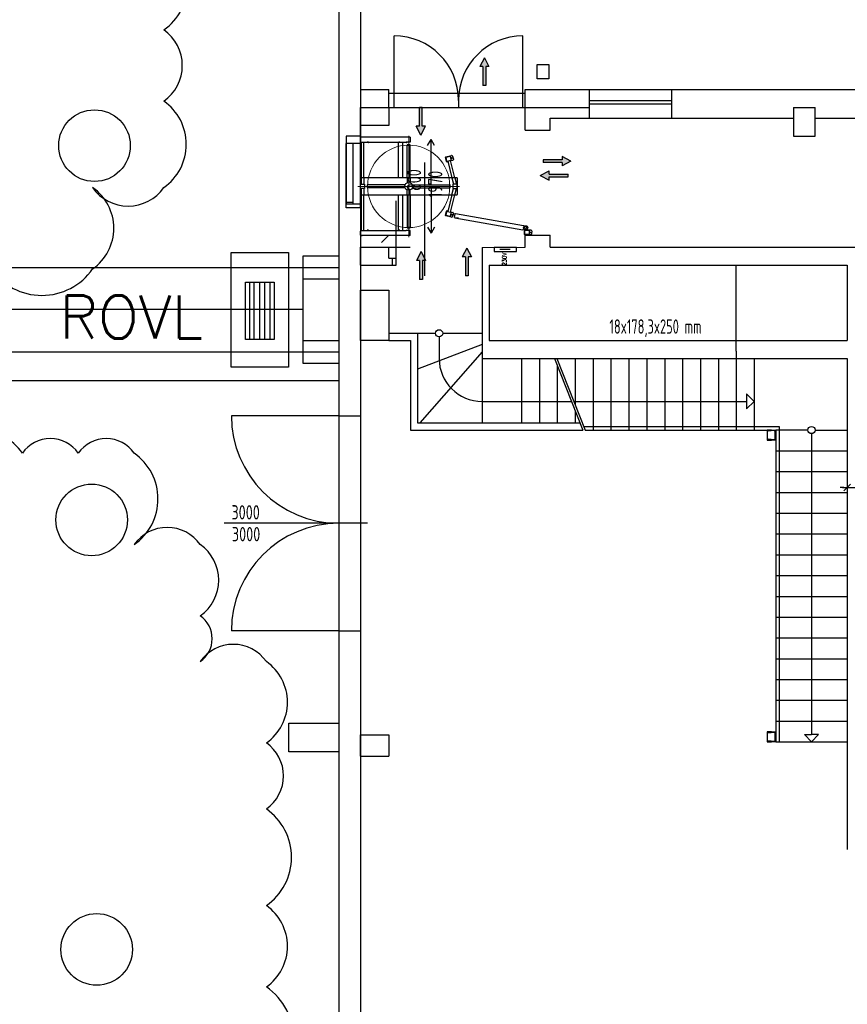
# Model space of a CAD drawing. Header units: millimetres. Extents: x -1190408159 to 361788912, y -2544212749 to 93633750.
# Tile 26 of 69: x 151045 to 162601, y 53312 to 67049. Entities that reach past the tile are written whole.
import ezdxf
from ezdxf.enums import TextEntityAlignment as Align

# ---------------------------------------------------------------- set-up
doc = ezdxf.new("R2010")
doc.units = ezdxf.units.MM
doc.header["$PDSIZE"] = -1
for name, pattern in [('CARKOVANA', [5, 3, -2]), ('DASHDOT', [25.4, 12.7, -6.35, 0, -6.35]), ('DIVIDE', [31.75, 12.7, -6.35, 0, -6.35, 0, -6.35])]:
    doc.linetypes.add(name, pattern=pattern)
for name, color, linetype in [('4-ROZVADEC', 5, 'Continuous'), ('7-ČÍSLO-OBVODU', 3, 'Continuous'), ('A-SVĚTLA-1', 5, 'Continuous'), ('KOTY', 3, 'Continuous'), ('LEGENDA', 3, 'Continuous'), ('NAD', 7, 'DIVIDE'), ('NEVID', 9, 'CARKOVANA'), ('OA-POPIS', 7, 'Continuous'), ('OA-TENKA', 7, 'Continuous'), ('OBVOD', 7, 'Continuous'), ('OTVORY', 1, 'Continuous'), ('POHLED', 8, 'Continuous'), ('Popis silný', 5, 'Continuous'), ('Půdorys', 7, 'Continuous'), ('SKELET', 6, 'Continuous'), ('STAVBA', 7, 'Continuous'), ('TLUSTA', 7, 'Continuous'), ('TUCNA', 1, 'Continuous'), ('Viditelné hrany(Sestavy)', 7, 'Continuous'), ('Značky', 3, 'Continuous')]:
    doc.layers.add(name, color=color, linetype=linetype)
doc.layers.add('OSY', color=4, linetype='DASHDOT', lineweight=18)
doc.styles.add('ROMANS', font='romans.shx')
doc.styles.add('romans.shx', font='romans.shx', dxfattribs={"width": 0.8})
doc.styles.add('S_T_Y_L', font='geniso.shx', dxfattribs={"width": 0.8})
doc.dimstyles.new('STAVEBNI50', dxfattribs={"dimscale": 100, "dimtxt": 2, "dimasz": 0.5, "dimexe": 1, "dimexo": 5, "dimgap": 1, "dimtad": 1, "dimdec": 0, "dimrnd": 5, "dimdsep": 46, "dimtxsty": 'ROMANS', "dimblk": 'KOTSIP', "dimcen": 0, "dimse1": 1, "dimse2": 1, "dimclrd": 256, "dimclre": 256, "dimclrt": 5, "dimadec": 0, "dimazin": 0, "dimtfac": 0.75, "dimtdec": 0, "dimtix": 1, "dimtmove": 2, "dimatfit": 3, "dimfxl": 1, "dimtvp": 1, "dimtolj": 1, "dimtzin": 0, "dimarcsym": 0})

# ---------------------------------------------------------------- blocks, each defined once
blk = doc.blocks.new('KOTSIP')
at = {"layer": 'KOTY'}
for p, q in [((-1.33, 0), (1.33, 0)), ((-0.94, -0.94), (0.94, 0.94)), ((0, 1.79), (0, -1.79))]:
    blk.add_line(p, q, dxfattribs=at)
blk = doc.blocks.new('*D1273')
at = {"layer": 'Defpoints', "color": 0, "linetype": 'ByBlock', "ltscale": 2, "transparency": 16777216}
for p in [(162901, 63774), (162601, 62324), (162901, 60524)]:
    blk.add_point(p, dxfattribs=at)
at = {"layer": 'KOTY', "linetype": 'ByBlock', "lineweight": -2, "ltscale": 2, "transparency": 16777216}
for p, q in [((162551, 60524), (162501, 60524)), ((162601, 60524), (162901, 60524)), ((162951, 60524), (163001, 60524))]:
    blk.add_line(p, q, dxfattribs=at)
at = {"layer": 'KOTY', "linetype": 'ByBlock', "lineweight": -2, "ltscale": 2, "transparency": 16777216, "xscale": 50, "yscale": 50, "zscale": 50}
blk.add_blockref('KOTSIP', (162601, 60524), dxfattribs=at)
at = {"layer": 'KOTY', "linetype": 'ByBlock', "lineweight": -2, "ltscale": 2, "transparency": 16777216, "xscale": 50, "yscale": 50, "zscale": 50, "rotation": 180}
blk.add_blockref('KOTSIP', (162901, 60524), dxfattribs=at)
at = {"layer": 'KOTY', "color": 5, "linetype": 'ByBlock', "ltscale": 2, "transparency": 16777216, "insert": (163209, 60673), "char_height": 200, "attachment_point": 5, "style": 'ROMANS'}
blk.add_mtext('\\A1;300', dxfattribs=at)
blk = doc.blocks.new('A$C469515AC')
at = {"layer": 'Popis silný', "ltscale": 5}
blk.add_hatch(color=1, dxfattribs=at).paths.add_polyline_path([(64, 387), (128, 264), (84, 264), (84, 0), (44, 0), (44, 264), (0, 264)])
at = {"layer": 'Popis silný', "color": 1, "ltscale": 5}
for p, q in [((64, 387), (0, 264)), ((64, 387), (128, 264)), ((0, 264), (44, 264)), ((44, 264), (44, 0)), ((84, 264), (84, 0)), ((84, 264), (128, 264)), ((44, 0), (84, 0))]:
    blk.add_line(p, q, dxfattribs=at)
blk = doc.blocks.new('A$C54DA26D3')
at = {"layer": '4-ROZVADEC'}
for p, q in [((386, 541), (1186, 541)), ((386, 479), (1186, 479)), ((386, 400), (1186, 400)), ((386, 331), (1186, 331)), ((386, 257), (1186, 257))]:
    blk.add_line(p, q, dxfattribs=at)
for points in [[(0, 0), (0, 800), (1600, 800), (1600, 0)], [(386, 200), (386, 600), (1186, 600), (1186, 200)]]:
    blk.add_lwpolyline(points, close=True, dxfattribs=at)

msp = doc.modelspace()

# ---------------------------------------------------------------- linework, layer by layer
at = {"layer": '7-ČÍSLO-OBVODU'}
for points in [[(150644.32609, 63572.57145, 0.52056705), (152063.83083, 63572.57145, 0.52056705), (152063.83083, 64707.40584, 0.52056705), (153057.2899, 64707.40584, 0.52056705), (153057.2899, 65913.12216, 0.52056705), (153057.2899, 66906.08933, 0.52056705), (153057.2899, 68182.79093, 0.52056705), (153057.2899, 69530.37447, 0.52056705), (153057.2899, 70948.83996, 0.52056705), (153057.2899, 72154.65961, 0.52056705), (153057.2899, 73431.25788, 0.52056705), (154050.96479, 73431.25788, 0.52056705), (154050.96479, 74566.09227, 0.52056705), (154050.96479, 76055.54302, 0.52056705)], [(154489.09686, 52065.20821, 0.52056705), (154489.09686, 53554.65897, 0.52056705), (154489.09686, 54689.49335, 0.52056705), (154489.09686, 56037.07689, 0.52056705), (154489.09686, 56959.05879, 0.52056705), (154489.09686, 58093.89317, 0.52056705), (153566.42957, 58093.89317, 0.52056705), (153566.42957, 58732.24397, 0.52056705), (153566.42957, 59725.21114, 0.52056705), (152643.76229, 59725.21114, 0.52056705), (152643.76229, 61001.91274, 0.52056705), (151863.11023, 61001.91274, 0.52056705), (151082.45816, 61001.91274, 0.52056705), (149875.76043, 61001.91274, 0.52056705)]]:
    msp.add_lwpolyline(points, format="xyb", dxfattribs=at)
at = {"layer": 'A-SVĚTLA-1'}
for centre in [(152089.45279, 65291.80258), (152049.91805, 60070.04502), (152119.77016, 54077.66865)]:
    msp.add_circle(centre, 500, dxfattribs=at)
at = {"layer": 'NAD', "linetype": 'ByBlock', "ltscale": 0.5}
for p, q in [((161051.37506, 62423.90055), (161051.37506, 63623.90055)), ((158551.37506, 62323.90055), (158551.37506, 62307.12483))]:
    msp.add_line(p, q, dxfattribs=at)
at = {"layer": 'NAD', "linetype": 'ByBlock', "ltscale": 10}
for p, q in [((161051.37506, 62423.90055), (161051.37506, 61323.90055)), ((158801.37506, 62323.90055), (158801.37506, 61672.78311)), ((159051.37506, 62323.90055), (159051.37506, 61323.90055)), ((159301.37506, 62323.90055), (159301.37506, 61323.90055)), ((159551.37506, 62323.90055), (159551.37506, 61323.90055)), ((159801.37506, 62323.90055), (159801.37506, 61323.90055)), ((160051.37506, 62323.90055), (160051.37506, 61323.90055)), ((160301.37506, 62323.90055), (160301.37506, 61323.90055)), ((160551.37506, 62323.90055), (160551.37506, 61323.90055)), ((160801.37506, 62323.90055), (160801.37506, 61323.90055)), ((161301.37506, 62323.90055), (161301.37506, 61323.90055)), ((161301.37506, 61723.90055), (161195.30905, 61829.96657)), ((161195.30905, 61829.96657), (161195.30905, 61617.83453)), ((158781.2292, 61723.90055), (161195.30905, 61723.90055)), ((161301.37506, 61723.90055), (161195.30905, 61617.83453)), ((158919.16747, 61373.90055), (161651.37506, 61373.90055)), ((158938.87294, 61323.90055), (161601.37506, 61323.90055)), ((161601.37506, 61323.90055), (161601.37506, 56973.90055)), ((162051.37506, 61323.90055), (161601.37506, 61323.90055)), ((161651.37506, 61373.90055), (161651.37506, 56973.90055)), ((162101.37506, 61273.90055), (162101.37506, 57076.53399)), ((162151.37506, 61323.90055), (162601.37506, 61323.90055)), ((161601.37506, 61033.90055), (162601.37506, 61033.90055)), ((161601.37506, 60743.90055), (162601.37506, 60743.90055)), ((161601.37506, 60453.90055), (162601.37506, 60453.90055)), ((161601.37506, 60163.90055), (162601.37506, 60163.90055)), ((161601.37506, 59873.90055), (162601.37506, 59873.90055)), ((161601.37506, 59583.90055), (162601.37506, 59583.90055)), ((161601.37506, 59293.90055), (162601.37506, 59293.90055)), ((161601.37506, 59003.90055), (162601.37506, 59003.90055)), ((161601.37506, 58713.90055), (162601.37506, 58713.90055)), ((161601.37506, 58423.90055), (162601.37506, 58423.90055)), ((161601.37506, 58133.90055), (162601.37506, 58133.90055)), ((161601.37506, 57843.90055), (162601.37506, 57843.90055)), ((161601.37506, 57553.90055), (162601.37506, 57553.90055)), ((161601.37506, 57263.90055), (162601.37506, 57263.90055)), ((162101.37506, 56973.90055), (162004.32768, 57076.53399)), ((162004.32768, 57076.53399), (162101.37506, 57076.53399)), ((162101.37506, 56973.90055), (162198.42245, 57076.53399)), ((162198.42245, 57076.53399), (162101.37506, 57076.53399)), ((161601.37506, 56973.90055), (162601.37506, 56973.90055))]:
    msp.add_line(p, q, dxfattribs=at)
msp.add_circle((162101.37506, 61323.90055), 50, dxfattribs=at)
at = {"layer": 'NEVID', "linetype": 'ByBlock', "ltscale": 0.5}
for p, q in [((155811.37506, 64843.90055), (155811.37506, 64753.90055)), ((155851.37506, 64843.90055), (155851.37506, 64753.90055)), ((156456.37506, 64843.90055), (156456.37506, 64774.0603)), ((156496.37506, 64843.90055), (156496.37506, 64774.0603)), ((157078.32327, 64843.90055), (157100.76279, 64753.90055)), ((157119.54782, 64843.90055), (157141.98734, 64753.90055)), ((155901.37209, 64743.90055), (155901.37506, 64743.90055)), ((155901.37209, 64703.90055), (155901.37506, 64703.90055)), ((155901.37506, 64703.90055), (155901.37506, 64743.90055)), ((156426.21532, 64743.90055), (155901.37506, 64743.90055)), ((155901.37506, 64703.90055), (155901.37506, 64743.90055)), ((156426.21532, 64703.90055), (155901.37506, 64703.90055)), ((156526.53481, 64743.90055), (157051.37506, 64743.90055)), ((156526.53481, 64703.90055), (157051.37506, 64703.90055)), ((157051.37506, 64703.90055), (157051.37506, 64743.90055)), ((157051.37506, 64703.90055), (157051.37506, 64743.90055)), ((157051.37804, 64743.90055), (157051.37506, 64743.90055)), ((157051.37804, 64703.90055), (157051.37506, 64703.90055)), ((155811.37506, 64693.90055), (155811.37506, 64603.90055)), ((155851.37506, 64693.90055), (155851.37506, 64603.90055)), ((156456.37506, 64603.90055), (156456.37506, 64673.74081)), ((156496.37506, 64603.90055), (156496.37506, 64673.74081)), ((157078.32327, 64603.90055), (157100.76279, 64693.90055)), ((157119.54782, 64603.90055), (157141.98734, 64693.90055))]:
    msp.add_line(p, q, dxfattribs=at)
for points in [[(155801.37506, 64753.90055), (155861.37506, 64753.90055), (155861.37506, 64693.90055), (155801.37506, 64693.90055)], [(157151.37506, 64753.90055), (157091.37506, 64753.90055), (157091.37506, 64693.90055), (157151.37506, 64693.90055)]]:
    msp.add_lwpolyline(points, dxfattribs=at)
msp.add_circle((156476.37506, 64723.90055), 54, dxfattribs=at)
for centre, radius, start, end in [((155977.12506, 64723.90055), 81.25, 167.914484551, 192.085515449), ((155901.37209, 64740.12055), 3.78, 90, 167.914484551), ((155901.37209, 64707.68055), 3.78, 192.085515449, 270), ((157051.37804, 64740.12055), 3.78, 12.085515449, 90), ((157051.37804, 64707.68055), 3.78, 270, 347.914484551), ((156975.62506, 64723.90055), 81.25, 347.914484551, 12.085515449)]:
    msp.add_arc(centre, radius, start, end, dxfattribs=at)
at = {"layer": 'OA-TENKA', "linetype": 'ByBlock', "ltscale": 50}
for p, q in [((155801.37506, 64423.90055), (155801.37506, 65423.90055)), ((155501.37506, 61523.90055), (155501.37506, 58523.90055)), ((155801.37506, 61523.90055), (155801.37506, 58523.90055))]:
    msp.add_line(p, q, dxfattribs=at)
at = {"layer": 'OA-TENKA', "linetype": 'ByBlock', "ltscale": 75}
for p, q in [((10451.37506, 63591.35684), (155501.37506, 63591.35684)), ((10451.37506, 62414.18463), (155501.37506, 62414.18463)), ((10451.37506, 62014.18463), (155501.37506, 62014.18463))]:
    msp.add_line(p, q, dxfattribs=at)
at = {"layer": 'OBVOD', "linetype": 'ByBlock'}
for p, q in [((155501.37506, 69203.90055), (155501.37506, 65373.90055)), ((155501.37506, 69203.90055), (155501.37506, 64473.90055)), ((155801.37506, 69203.90055), (155801.37506, 65423.90055)), ((155801.37506, 65423.90055), (155801.37506, 65573.90055)), ((155801.37506, 65423.90055), (155601.37506, 65423.90055)), ((155601.37506, 65423.90055), (155601.37506, 64473.90055)), ((155501.37506, 64473.90055), (155501.37506, 61523.90055)), ((155601.37506, 64423.90055), (155601.37506, 64473.90055)), ((155801.37506, 64423.90055), (155601.37506, 64423.90055)), ((155801.37506, 64423.90055), (155801.37506, 61523.90055)), ((157501.37506, 63872.86293), (157501.37506, 62323.90055)), ((157601.37506, 63623.90055), (157601.37506, 62573.90055)), ((162601.37506, 63623.90055), (162601.37506, 62573.90055)), ((156201.37506, 62673.90055), (156601.37506, 62673.90055)), ((156601.37506, 62673.90055), (156601.37506, 61423.90055)), ((156201.37506, 62573.90055), (156501.37506, 62573.90055)), ((156501.37506, 62573.90055), (156501.37506, 61323.90055)), ((162601.37506, 62323.90055), (162601.37506, 55473.90055)), ((155501.37506, 61523.90055), (155801.37506, 61523.90055)), ((155501.37506, 58523.90055), (155501.37506, 45773.90055)), ((155501.37506, 58523.90055), (155801.37506, 58523.90055)), ((155801.37506, 58523.90055), (155801.37506, 43973.90055))]:
    msp.add_line(p, q, dxfattribs=at)
at = {"layer": 'OBVOD', "linetype": 'ByBlock', "ltscale": 2}
for p, q in [((155801.37506, 66073.90055), (156201.37506, 66073.90055)), ((156201.37506, 65823.90055), (156201.37506, 66073.90055)), ((158101.37506, 66073.90055), (159001.37506, 66073.90055)), ((158101.37506, 65673.90055), (158101.37506, 66073.90055)), ((159001.37506, 65673.90055), (159001.37506, 66073.90055)), ((160151.37506, 66073.90055), (165051.37506, 66073.90055)), ((160151.37506, 65673.90055), (160151.37506, 66073.90055)), ((158101.37506, 65506.97563), (158101.37506, 65673.90055)), ((158451.37506, 65673.90055), (159001.37506, 65673.90055)), ((158451.37506, 65506.97563), (158451.37506, 65673.90055)), ((160151.37506, 65673.90055), (161851.37506, 65673.90055)), ((162151.37506, 65673.90055), (165051.37506, 65673.90055)), ((158101.37506, 65506.97563), (158451.37506, 65506.97563)), ((158101.37506, 63873.90055), (158101.37506, 64040.82548)), ((158101.37506, 64040.82548), (158451.37506, 64040.82548)), ((158151.37506, 64040.82548), (158451.37506, 64040.82548)), ((158451.37506, 63873.90055), (158451.37506, 64040.82548)), ((155801.37506, 63873.90055), (156201.37506, 63873.90055)), ((156201.37506, 63723.90055), (156201.37506, 63873.90055)), ((157501.37506, 63872.86293), (158101.37506, 63873.90055)), ((158451.37506, 63873.90055), (163051.37506, 63873.90055)), ((155801.37506, 63623.90055), (156301.37506, 63623.90055)), ((156201.37506, 63723.90055), (156301.37506, 63723.90055)), ((156301.37506, 63623.90055), (156301.37506, 63723.90055)), ((157601.37506, 63623.90055), (162601.37506, 63623.90055)), ((157601.37506, 62573.90055), (162601.37506, 62573.90055)), ((157501.37506, 62323.90055), (162601.37506, 62323.90055)), ((156601.37506, 61423.90055), (158867.21623, 61423.90055)), ((156501.37506, 61323.90055), (158906.62717, 61323.90055))]:
    msp.add_line(p, q, dxfattribs=at)
for points in [[(161481.37506, 61183.90055), (161541.37506, 61183.90055), (161541.37506, 61186.42255, 0.391021), (161536.31406, 61191.90555), (161497.57806, 61195.00455, -0.391021), (161488.37506, 61204.97255), (161488.37506, 61302.82855, -0.391021), (161497.57806, 61312.79655), (161536.31406, 61315.89555, 0.391021), (161541.37506, 61321.37855), (161541.37506, 61323.90055), (161481.37506, 61323.90055)], [(161601.37506, 61183.90055), (161541.37506, 61183.90055), (161541.37506, 61186.42255, -0.391021), (161546.43606, 61191.90555), (161585.17206, 61195.00455, 0.391021), (161594.37506, 61204.97255), (161594.37506, 61302.82855, 0.391021), (161585.17206, 61312.79655), (161546.43606, 61315.89555, -0.391021), (161541.37506, 61321.37855), (161541.37506, 61323.90055), (161601.37506, 61323.90055)], [(161481.37506, 56973.90055), (161541.37506, 56973.90055), (161541.37506, 56976.42255, 0.391021), (161536.31406, 56981.90555), (161497.57806, 56985.00455, -0.391021), (161488.37506, 56994.97255), (161488.37506, 57092.82855, -0.391021), (161497.57806, 57102.79655), (161536.31406, 57105.89555, 0.391021), (161541.37506, 57111.37855), (161541.37506, 57113.90055), (161481.37506, 57113.90055)], [(161601.37506, 56973.90055), (161541.37506, 56973.90055), (161541.37506, 56976.42255, -0.391021), (161546.43606, 56981.90555), (161585.17206, 56985.00455, 0.391021), (161594.37506, 56994.97255), (161594.37506, 57092.82855, 0.391021), (161585.17206, 57102.79655), (161546.43606, 57105.89555, -0.391021), (161541.37506, 57111.37855), (161541.37506, 57113.90055), (161601.37506, 57113.90055)]]:
    msp.add_lwpolyline(points, format="xyb", close=True, dxfattribs=at)
at = {"layer": 'OSY', "linetype": 'ByBlock'}
for p, q in [((156476.37506, 65430.55975), (156476.37506, 64017.24136)), ((157186.79305, 64723.90055), (155765.95708, 64723.90055))]:
    msp.add_line(p, q, dxfattribs=at)
msp.add_circle((156476.37506, 64723.90055), 575, dxfattribs=at)
at = {"layer": 'OTVORY', "linetype": 'ByBlock'}
for p, q in [((155501.37506, 61523.90055), (154001.37506, 61523.90055)), ((155901.37506, 60023.90055), (153901.37506, 60023.90055)), ((155501.37506, 58523.90055), (154001.37506, 58523.90055))]:
    msp.add_line(p, q, dxfattribs=at)
for centre, start, end in [((155501.37506, 61523.90055), 180, 270), ((155501.37506, 58523.90055), 90, 180)]:
    msp.add_arc(centre, 1500, start, end, dxfattribs=at)
at = {"layer": 'POHLED', "linetype": 'ByBlock', "ltscale": 2}
for p, q in [((155801.37506, 66073.90055), (155801.37506, 65823.90055)), ((159001.37506, 66073.90055), (160151.37506, 66073.90055)), ((155801.37506, 65823.90055), (159001.37506, 65823.90055)), ((159001.37506, 65923.90055), (160151.37506, 65923.90055)), ((159001.37506, 65873.90055), (160151.37506, 65873.90055)), ((159001.37506, 65673.90055), (160151.37506, 65673.90055)), ((156701.37506, 63473.90055), (156701.37506, 65058.84417)), ((156301.37506, 63723.90055), (156301.37506, 64523.90055)), ((155801.37506, 63623.90055), (155801.37506, 63873.90055)), ((156251.37506, 63623.90055), (156251.37506, 63723.90055)), ((156601.37506, 62673.90055), (156851.37506, 62673.90055)), ((156951.37506, 62673.90055), (157501.37506, 62673.90055)), ((157501.37506, 62516.18788), (156601.37506, 62172.1293)), ((156901.37506, 62623.90055), (156901.37506, 62323.90055)), ((157501.37506, 62416.42649), (156633.44633, 61423.90055)), ((157501.37506, 62323.90055), (157501.37506, 61423.90055)), ((158051.37506, 62323.90055), (158051.37506, 61423.90055)), ((158301.37506, 62323.90055), (158301.37506, 61423.90055)), ((158512.51782, 62323.90055), (158906.62717, 61323.90055)), ((158544.76359, 62323.90055), (158938.87294, 61323.90055)), ((158551.37506, 62225.30547), (158551.37506, 61423.90055)), ((157501.37506, 61723.90055), (158748.98343, 61723.90055)), ((158801.37506, 61590.96375), (158801.37506, 61423.90055))]:
    msp.add_line(p, q, dxfattribs=at)
msp.add_circle((156901.37506, 62673.90055), 50, dxfattribs=at)
msp.add_arc((157501.37506, 62323.90055), 600, 180, 270, dxfattribs=at)
at = {"layer": 'Půdorys', "linetype": 'ByBlock', "ltscale": 0.5}
for p, q in [((156271.81645, 65923.90055), (156271.81645, 66823.90055)), ((158071.81645, 65923.90055), (158071.81645, 66823.90055)), ((156271.81645, 65823.90055), (156271.81645, 65923.90055)), ((157171.81645, 65923.90055), (157171.81645, 65823.90055)), ((158071.81645, 65823.90055), (158071.81645, 65923.90055)), ((157151.37506, 64693.90055), (157151.37506, 64753.90055))]:
    msp.add_line(p, q, dxfattribs=at)
at = {"layer": 'Půdorys', "linetype": 'ByBlock'}
for p, q in [((156191.81645, 66023.90055), (158101.37506, 66023.90055)), ((156191.81645, 65823.90055), (158101.37506, 65823.90055)), ((155601.37506, 64473.90055), (155601.37506, 65323.90055)), ((155801.37506, 65323.90055), (155601.37506, 65323.90055)), ((155701.37506, 64473.90055), (155701.37506, 65323.90055)), ((155701.37506, 64498.90055), (155601.37506, 64498.90055)), ((155801.37506, 64473.90055), (155601.37506, 64473.90055)), ((156097.92748, 63941.69217), (156195.00083, 64038.90055)), ((155801.37506, 63873.90055), (156496.37506, 63873.90055)), ((157749.09822, 63846.77285), (157895.48818, 63846.77285))]:
    msp.add_line(p, q, dxfattribs=at)
msp.add_lwpolyline([(157669.3889, 63872.83195), (157669.3889, 63817.12689), (157980.99517, 63817.12689), (157980.99517, 63872.83195)], close=True, dxfattribs=at)
at = {"layer": 'Půdorys', "linetype": 'ByBlock', "ltscale": 0.5}
for centre, start, end in [((156271.81645, 65923.90055), 0, 90), ((158071.81645, 65923.90055), 90, 180)]:
    msp.add_arc(centre, 900, start, end, dxfattribs=at)
at = {"layer": 'SKELET', "linetype": 'ByBlock', "ltscale": 2}
for p, q in [((161851.37506, 65823.90055), (162151.37506, 65823.90055)), ((155001.37506, 63433.90055), (155501.37506, 63433.90055)), ((155001.37506, 63433.90055), (155501.37506, 63433.90055)), ((155001.37506, 63433.90055), (155501.37506, 63433.90055)), ((155801.37506, 63273.90055), (156201.37506, 63273.90055)), ((155801.37506, 62573.90055), (155801.37506, 63273.90055)), ((156201.37506, 63273.90055), (156201.37506, 62573.90055)), ((155001.37506, 62573.90055), (155501.37506, 62573.90055)), ((155001.37506, 62573.90055), (155501.37506, 62573.90055)), ((155001.37506, 62573.90055), (155501.37506, 62573.90055)), ((156201.37506, 62573.90055), (155801.37506, 62573.90055)), ((155801.37506, 57073.90055), (156201.37506, 57073.90055)), ((155801.37506, 56773.90055), (155801.37506, 57073.90055)), ((156201.37506, 57073.90055), (156201.37506, 56773.90055)), ((155801.37506, 56773.90055), (156201.37506, 56773.90055))]:
    msp.add_line(p, q, dxfattribs=at)
for points in [[(158271.37506, 66423.4497), (158431.37506, 66423.4497), (158431.37506, 66223.28009), (158271.37506, 66223.28009)], [(155801.37506, 65823.90055), (156201.37506, 65823.90055), (156201.37506, 65573.90055), (155801.37506, 65573.90055)], [(155501.37506, 62253.90055), (155001.37506, 62253.90055), (155001.37506, 63753.90055), (155501.37506, 63753.90055)], [(155501.37506, 62253.90055), (155001.37506, 62253.90055), (155001.37506, 63753.90055), (155501.37506, 63753.90055)], [(155501.37506, 62253.90055), (155001.37506, 62253.90055), (155001.37506, 63753.90055), (155501.37506, 63753.90055)], [(155501.37506, 56833.90055), (154801.37506, 56833.90055), (154801.37506, 57233.90055), (155501.37506, 57233.90055)], [(155501.37506, 56833.90055), (154801.37506, 56833.90055), (154801.37506, 57233.90055), (155501.37506, 57233.90055)]]:
    msp.add_lwpolyline(points, close=True, dxfattribs=at)
msp.add_lwpolyline([(161851.37506, 65823.90055), (161851.37506, 65423.90055), (162151.37506, 65423.90055), (162151.37506, 65823.90055)], dxfattribs=at)
at = {"layer": 'STAVBA', "linetype": 'ByBlock', "ltscale": 2}
for p, q in [((155001.37506, 63003.90055), (58451.37506, 63003.90055)), ((155001.37506, 62573.90055), (155001.37506, 63003.90055))]:
    msp.add_line(p, q, dxfattribs=at)
at = {"layer": 'TLUSTA', "linetype": 'ByBlock'}
for p, q in [((155801.37506, 65404.90055), (155801.37506, 65408.90055)), ((156496.37506, 65408.90055), (155801.37506, 65408.90055)), ((155801.37506, 65404.90055), (155801.37506, 65350.90055)), ((155816.12506, 65409.64055), (155816.12506, 65408.90055)), ((155824.06506, 65412.20055), (155818.68506, 65412.20055)), ((155826.62506, 65409.64055), (155826.62506, 65408.90055)), ((156496.37506, 65408.90055), (156496.37506, 65338.90055)), ((155811.37506, 65340.90055), (155811.37506, 64843.90055)), ((155811.37506, 65340.90055), (156441.37506, 65340.90055)), ((155851.37506, 64843.90055), (155851.37506, 65340.90055)), ((155898.37506, 65339.30055), (155898.37506, 65340.90055)), ((155914.37506, 65339.30055), (155898.37506, 65339.30055)), ((155902.62229, 65338.70045), (155898.86951, 65338.70045)), ((155898.86951, 65338.70045), (155898.86951, 65334.58101)), ((155899.87506, 65334.00045), (155898.86951, 65334.58101)), ((155900.7459, 65334.00045), (155899.87506, 65334.00045)), ((155900.56006, 65338.70045), (155900.56006, 65339.30055)), ((155906.37506, 65334.00045), (155900.7459, 65334.00045)), ((155910.12784, 65338.70045), (155902.62229, 65338.70045)), ((155902.62229, 65338.70045), (155902.62229, 65334.58101)), ((155912.00423, 65334.00045), (155906.37506, 65334.00045)), ((155910.12784, 65338.70045), (155910.12784, 65334.58101)), ((155913.88062, 65338.70045), (155910.12784, 65338.70045)), ((155912.87506, 65334.00045), (155912.00423, 65334.00045)), ((155912.19006, 65338.70045), (155912.19006, 65339.30055)), ((155912.87506, 65334.00045), (155913.88062, 65334.58101)), ((155913.88062, 65338.70045), (155913.88062, 65334.58101)), ((155914.37506, 65339.30055), (155914.37506, 65340.90055)), ((156336.37506, 64843.90055), (156336.37506, 65340.90055)), ((156338.37506, 65339.30055), (156338.37506, 65340.90055)), ((156354.37506, 65339.30055), (156338.37506, 65339.30055)), ((156342.62229, 65338.70045), (156338.86951, 65338.70045)), ((156338.86951, 65338.70045), (156338.86951, 65334.58101)), ((156339.87506, 65334.00045), (156338.86951, 65334.58101)), ((156340.7459, 65334.00045), (156339.87506, 65334.00045)), ((156340.56006, 65338.70045), (156340.56006, 65339.30055)), ((156346.37506, 65334.00045), (156340.7459, 65334.00045)), ((156350.12784, 65338.70045), (156342.62229, 65338.70045)), ((156342.62229, 65338.70045), (156342.62229, 65334.58101)), ((156352.00423, 65334.00045), (156346.37506, 65334.00045)), ((156350.12784, 65338.70045), (156350.12784, 65334.58101)), ((156353.88062, 65338.70045), (156350.12784, 65338.70045)), ((156352.87506, 65334.00045), (156352.00423, 65334.00045)), ((156352.19006, 65338.70045), (156352.19006, 65339.30055)), ((156352.87506, 65334.00045), (156353.88062, 65334.58101)), ((156353.88062, 65338.70045), (156353.88062, 65334.58101)), ((156354.37506, 65339.30055), (156354.37506, 65340.90055)), ((156396.37506, 64843.90055), (156396.37506, 65340.90055)), ((156441.37506, 65340.90055), (156441.37506, 65338.90055)), ((156496.37506, 65338.90055), (156441.37506, 65338.90055)), ((156443.12506, 65338.16055), (156443.12506, 65338.90055)), ((156445.68506, 65335.60055), (156451.06506, 65335.60055)), ((156453.62506, 65338.16055), (156453.62506, 65338.90055)), ((156456.37506, 65298.90352), (156456.37506, 65298.90055)), ((156456.37506, 65298.90055), (156496.37506, 65298.90055)), ((156456.37506, 64843.90055), (156456.37506, 65298.90055)), ((156456.37506, 65298.90055), (156496.37506, 65298.90055)), ((156496.37506, 65298.90352), (156496.37506, 65298.90055)), ((156496.37506, 64843.90055), (156496.37506, 65298.90055)), ((157006.36763, 65070.49539), (156991.85231, 65128.71314)), ((156995.49418, 65134.77423), (157075.95977, 65154.83655)), ((157010.25142, 65075.58619), (156997.67148, 65126.04156)), ((157000.58498, 65130.89043), (157051.04035, 65143.47037)), ((157055.88922, 65140.55688), (157068.46916, 65090.1015)), ((157079.74457, 65154.27091), (157088.31624, 65149.12053)), ((157090.59253, 65146.0443), (157101.68655, 65101.54861)), ((157022.13167, 65069.27274), (157012.42872, 65066.85352)), ((157065.55567, 65085.25263), (157015.10029, 65072.67269)), ((157020.92206, 65074.12422), (157078.32327, 64843.90055)), ((157119.54782, 64843.90055), (157059.73389, 65083.8011)), ((157092.8943, 65086.91585), (157060.9435, 65078.94962)), ((157101.12091, 65097.76381), (157095.97053, 65089.19214)), ((157151.37506, 64843.90055), (155801.37506, 64843.90055)), ((155801.37506, 64843.90055), (155801.37506, 64837.90055)), ((157151.37506, 64843.90055), (157151.37506, 64837.90055)), ((155801.37506, 64609.90055), (155801.37506, 64837.90055)), ((157151.37506, 64837.90055), (157151.37506, 64609.90055)), ((155801.37506, 64603.90055), (155801.37506, 64609.90055)), ((155801.37506, 64603.90055), (157151.37506, 64603.90055)), ((155811.37506, 64603.90055), (155811.37506, 64106.90055)), ((155851.37506, 64106.90055), (155851.37506, 64603.90055)), ((156336.37506, 64106.90055), (156336.37506, 64603.90055)), ((156396.37506, 64106.90055), (156396.37506, 64603.90055)), ((156456.37506, 64603.90055), (156456.37506, 64148.90055)), ((156496.37506, 64603.90055), (156496.37506, 64148.90055)), ((157078.32327, 64603.90055), (157020.92206, 64373.67688)), ((157059.73389, 64364), (157119.54782, 64603.90055)), ((157151.37506, 64603.90055), (157151.37506, 64609.90055)), ((156991.85231, 64319.08796), (157006.36763, 64377.30571)), ((157075.95977, 64292.96455), (156995.49418, 64313.02688)), ((156997.67148, 64321.75954), (157010.25142, 64372.21492)), ((157051.04035, 64304.33073), (157000.58498, 64316.91067)), ((157012.42872, 64380.94758), (157022.13167, 64378.52836)), ((157015.10029, 64375.12841), (157065.55567, 64362.54847)), ((157068.46916, 64357.6996), (157055.88922, 64307.24422)), ((157060.9435, 64368.85148), (157092.8943, 64360.88525)), ((157088.31624, 64298.68058), (157079.74457, 64293.53019)), ((157101.68655, 64346.25249), (157090.59253, 64301.7568)), ((157095.97053, 64358.60896), (157101.12091, 64350.03729)), ((157118.27582, 64291.5427), (157127.37768, 64342.73993)), ((157132.01607, 64345.97803), (158079.31693, 64177.56643)), ((157172.71115, 64277.80244), (157121.51392, 64286.90431)), ((157121.51392, 64286.90431), (158068.81477, 64118.49271)), ((158082.55503, 64172.92804), (158073.45316, 64121.73081)), ((155801.37506, 64042.90055), (155801.37506, 64096.90055)), ((155801.37506, 64042.90055), (155801.37506, 64038.90055)), ((156496.37506, 64038.90055), (155801.37506, 64038.90055)), ((155811.37506, 64106.90055), (156441.37506, 64106.90055)), ((155816.12506, 64038.16055), (155816.12506, 64038.90055)), ((155824.06506, 64035.60055), (155818.68506, 64035.60055)), ((155826.62506, 64038.16055), (155826.62506, 64038.90055)), ((155914.37506, 64108.50055), (155898.37506, 64108.50055)), ((155898.37506, 64108.50055), (155898.37506, 64106.90055)), ((155899.87506, 64113.80065), (155898.86951, 64113.22009)), ((155898.86951, 64109.10065), (155898.86951, 64113.22009)), ((155902.62229, 64109.10065), (155898.86951, 64109.10065)), ((155900.7459, 64113.80065), (155899.87506, 64113.80065)), ((155900.56006, 64109.10065), (155900.56006, 64108.50055)), ((155906.37506, 64113.80065), (155900.7459, 64113.80065)), ((155902.62229, 64109.10065), (155902.62229, 64113.22009)), ((155910.12784, 64109.10065), (155902.62229, 64109.10065)), ((155912.00423, 64113.80065), (155906.37506, 64113.80065)), ((155910.12784, 64109.10065), (155910.12784, 64113.22009)), ((155913.88062, 64109.10065), (155910.12784, 64109.10065)), ((155912.87506, 64113.80065), (155912.00423, 64113.80065)), ((155912.19006, 64109.10065), (155912.19006, 64108.50055)), ((155912.87506, 64113.80065), (155913.88062, 64113.22009)), ((155913.88062, 64109.10065), (155913.88062, 64113.22009)), ((155914.37506, 64108.50055), (155914.37506, 64106.90055)), ((156354.37506, 64108.50055), (156338.37506, 64108.50055)), ((156338.37506, 64108.50055), (156338.37506, 64106.90055)), ((156339.87506, 64113.80065), (156338.86951, 64113.22009)), ((156338.86951, 64109.10065), (156338.86951, 64113.22009)), ((156342.62229, 64109.10065), (156338.86951, 64109.10065)), ((156340.7459, 64113.80065), (156339.87506, 64113.80065)), ((156340.56006, 64109.10065), (156340.56006, 64108.50055)), ((156346.37506, 64113.80065), (156340.7459, 64113.80065)), ((156342.62229, 64109.10065), (156342.62229, 64113.22009)), ((156350.12784, 64109.10065), (156342.62229, 64109.10065)), ((156352.00423, 64113.80065), (156346.37506, 64113.80065)), ((156350.12784, 64109.10065), (156350.12784, 64113.22009)), ((156353.88062, 64109.10065), (156350.12784, 64109.10065)), ((156352.87506, 64113.80065), (156352.00423, 64113.80065)), ((156352.19006, 64109.10065), (156352.19006, 64108.50055)), ((156352.87506, 64113.80065), (156353.88062, 64113.22009)), ((156353.88062, 64109.10065), (156353.88062, 64113.22009)), ((156354.37506, 64108.50055), (156354.37506, 64106.90055)), ((156496.37506, 64108.90055), (156441.37506, 64108.90055)), ((156441.37506, 64106.90055), (156441.37506, 64108.90055)), ((156443.12506, 64109.64055), (156443.12506, 64108.90055)), ((156445.68506, 64112.20055), (156451.06506, 64112.20055)), ((156453.62506, 64109.64055), (156453.62506, 64108.90055)), ((156496.37506, 64148.90055), (156456.37506, 64148.90055)), ((156496.37506, 64148.90055), (156456.37506, 64148.90055)), ((156456.37506, 64148.89758), (156456.37506, 64148.90055)), ((156496.37506, 64148.89758), (156496.37506, 64148.90055)), ((156496.37506, 64038.90055), (156496.37506, 64108.90055)), ((158093.02969, 64052.23397), (158094.13167, 64112.22385)), ((158180.85195, 64045.61987), (158097.93701, 64047.14298)), ((158098.10231, 64056.14146), (158099.05736, 64108.13269)), ((158099.22266, 64117.13117), (158109.22097, 64116.94751)), ((158154.0194, 64051.11362), (158102.02817, 64052.06867)), ((158103.13015, 64112.05855), (158155.12138, 64111.1035)), ((158109.22097, 64116.94751), (158182.1376, 64115.60807)), ((158159.04724, 64107.03071), (158158.09219, 64055.03948)), ((158191.61353, 64053.95916), (158184.41379, 64047.01916)), ((158185.64564, 64114.07891), (158192.58565, 64106.87917)), ((158193.98493, 64103.31733), (158193.14269, 64057.4672))]:
    msp.add_line(p, q, dxfattribs=at)
for centre in [(157081.58511, 65120.16763), (157081.58511, 64327.63348), (158178.56634, 64080.66776)]:
    msp.add_circle(centre, 5.5, dxfattribs=at)
for centre, radius, start, end in [((155818.68506, 65409.64055), 2.56, 90, 180), ((155824.06506, 65409.64055), 2.56, 0, 90), ((155811.37506, 65350.90055), 10, 180, 270), ((156445.68506, 65338.16055), 2.56, 180, 270), ((156451.06506, 65338.16055), 2.56, 270, 0), ((156460.15506, 65298.90352), 3.78, 102.085515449, 180), ((156476.37506, 65223.15055), 81.25, 77.914484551, 102.085515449), ((156492.59506, 65298.90352), 3.78, 0, 77.914484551), ((156996.70379, 65129.92275), 5, 104.000000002, 194.000000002), ((157001.55266, 65127.00925), 4, 104.000000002, 194.000000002), ((157052.00804, 65139.58919), 4, 14.000000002, 104.000000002), ((157077.16938, 65149.98507), 5, 59.000000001, 104.000000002), ((157085.74105, 65144.83469), 5, 14.000000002, 59.000000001), ((157011.21911, 65071.705), 5, 194.000000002, 284.000000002), ((157014.1326, 65076.55387), 4, 194.000000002, 284.000000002), ((157064.58798, 65089.13381), 4, 284.000000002, 14.000000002), ((157091.6847, 65091.76733), 5, 284.000000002, 329.000000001), ((157096.83508, 65100.339), 5, 329.000000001, 14.000000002), ((156996.70379, 64317.87836), 5, 165.999999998, 255.999999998), ((157001.55266, 64320.79185), 4, 165.999999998, 255.999999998), ((157011.21911, 64376.0961), 5, 75.999999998, 165.999999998), ((157014.1326, 64371.24723), 4, 75.999999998, 165.999999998), ((157052.00804, 64308.21191), 4, 255.999999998, 345.999999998), ((157064.58798, 64358.66729), 4, 345.999999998, 75.999999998), ((157077.16938, 64297.81603), 5, 255.999999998, 300.999999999), ((157085.74105, 64302.96641), 5, 300.999999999, 345.999999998), ((157091.6847, 64356.03377), 5, 30.999999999, 75.999999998), ((157096.83508, 64347.4621), 5, 345.999999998, 30.999999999), ((157122.21406, 64290.84256), 4, 169.919251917, 259.919251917), ((157131.31593, 64342.03978), 4, 79.919251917, 169.919251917), ((158078.61678, 64173.62818), 4, 349.919251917, 79.919251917), ((155811.37506, 64096.90055), 10, 90, 180), ((155818.68506, 64038.16055), 2.56, 180, 270), ((155824.06506, 64038.16055), 2.56, 270, 0), ((156445.68506, 64109.64055), 2.56, 90, 180), ((156451.06506, 64109.64055), 2.56, 0, 90), ((156460.15506, 64148.89758), 3.78, 180, 257.914484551), ((156476.37506, 64224.65055), 81.25, 257.914484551, 282.085515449), ((156492.59506, 64148.89758), 3.78, 282.085515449, 0), ((158069.51491, 64122.43096), 4, 259.919251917, 349.919251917), ((158098.02884, 64052.14214), 5, 178.947623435, 268.947623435), ((158099.13083, 64112.13201), 5, 88.947623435, 178.947623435), ((158102.10163, 64056.068), 4, 178.947623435, 268.947623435), ((158103.05669, 64108.05922), 4, 88.947623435, 178.947623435), ((158154.09286, 64055.11294), 4, 268.947623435, 358.947623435), ((158155.04792, 64107.10417), 4, 358.947623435, 88.947623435), ((158180.94379, 64050.61903), 5, 268.947623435, 313.947623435), ((158182.04577, 64110.60891), 5, 43.947623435, 88.947623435), ((158188.14353, 64057.55903), 5, 313.947623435, 358.947623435), ((158188.98578, 64103.40916), 5, 358.947623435, 43.947623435)]:
    msp.add_arc(centre, radius, start, end, dxfattribs=at)
for points in [[(155900.7459, 65334.00045), (155899.87506, 65334.00045), (155898.86951, 65334.58101)], [(155902.62229, 65334.58101), (155901.61673, 65334.00045), (155900.7459, 65334.00045)], [(155906.37506, 65334.00045), (155904.6334, 65334.00045), (155902.62229, 65334.58101)], [(155910.12784, 65334.58101), (155908.11673, 65334.00045), (155906.37506, 65334.00045)], [(155912.00423, 65334.00045), (155911.1334, 65334.00045), (155910.12784, 65334.58101)], [(155913.88062, 65334.58101), (155912.87506, 65334.00045), (155912.00423, 65334.00045)], [(156340.7459, 65334.00045), (156339.87506, 65334.00045), (156338.86951, 65334.58101)], [(156342.62229, 65334.58101), (156341.61673, 65334.00045), (156340.7459, 65334.00045)], [(156346.37506, 65334.00045), (156344.6334, 65334.00045), (156342.62229, 65334.58101)], [(156350.12784, 65334.58101), (156348.11673, 65334.00045), (156346.37506, 65334.00045)], [(156352.00423, 65334.00045), (156351.1334, 65334.00045), (156350.12784, 65334.58101)], [(156353.88062, 65334.58101), (156352.87506, 65334.00045), (156352.00423, 65334.00045)], [(155900.7459, 64113.80065), (155899.87506, 64113.80065), (155898.86951, 64113.22009)], [(155902.62229, 64113.22009), (155901.61673, 64113.80065), (155900.7459, 64113.80065)], [(155906.37506, 64113.80065), (155904.6334, 64113.80065), (155902.62229, 64113.22009)], [(155910.12784, 64113.22009), (155908.11673, 64113.80065), (155906.37506, 64113.80065)], [(155912.00423, 64113.80065), (155911.1334, 64113.80065), (155910.12784, 64113.22009)], [(155913.88062, 64113.22009), (155912.87506, 64113.80065), (155912.00423, 64113.80065)], [(156340.7459, 64113.80065), (156339.87506, 64113.80065), (156338.86951, 64113.22009)], [(156342.62229, 64113.22009), (156341.61673, 64113.80065), (156340.7459, 64113.80065)], [(156346.37506, 64113.80065), (156344.6334, 64113.80065), (156342.62229, 64113.22009)], [(156350.12784, 64113.22009), (156348.11673, 64113.80065), (156346.37506, 64113.80065)], [(156352.00423, 64113.80065), (156351.1334, 64113.80065), (156350.12784, 64113.22009)], [(156353.88062, 64113.22009), (156352.87506, 64113.80065), (156352.00423, 64113.80065)]]:
    msp.add_rational_spline(points, [1, 1.0379548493, 1], degree=2, dxfattribs=at)
at = {"layer": 'TUCNA', "linetype": 'ByBlock'}
for p, q in [((156738.95494, 65292.29801), (156788.95494, 65378.90055)), ((156788.95494, 64743.90055), (156788.95494, 65378.90055)), ((156838.95494, 65292.29801), (156788.95494, 65378.90055)), ((156788.95494, 64703.90055), (156788.95494, 64068.90055)), ((156738.95494, 64155.50309), (156788.95494, 64068.90055)), ((156838.95494, 64155.50309), (156788.95494, 64068.90055))]:
    msp.add_line(p, q, dxfattribs=at)
at = {"layer": 'Viditelné hrany(Sestavy)', "linetype": 'ByBlock', "ltscale": 2}
for radius in [28.66493, 17.85679]:
    msp.add_circle((158109.54514, 64146.40982), radius, dxfattribs=at)

# ---------------------------------------------------------------- block references
at = {"layer": '4-ROZVADEC', "color": 5, "lineweight": 80, "rotation": 90}
msp.add_blockref('A$C54DA26D3', (154800, 62200), dxfattribs=at)
at = {"layer": 'Značky', "linetype": 'ByBlock', "xscale": -1}
for p in [(157597.7694, 66131.40106), (156712.56711, 63426.03667), (157353.0811, 63475.6884)]:
    msp.add_blockref('A$C469515AC', p, dxfattribs=at)
at = {"layer": 'Značky', "linetype": 'ByBlock'}
for p, rotation in [((156709.38653, 65825.9968), 180), ((158354.74773, 65139.31217), 270), ((158701.54603, 64811.63171), 89.99999999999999)]:
    msp.add_blockref('A$C469515AC', p, dxfattribs=dict(at, rotation=rotation))

# ---------------------------------------------------------------- texts
at = {"layer": 'KOTY', "linetype": 'ByBlock', "style": 'S_T_Y_L', "width": 0.8}
for s, p in [('800', (156649.7083, 64810.79924)), ('1970', (156947.37824, 64752.56261))]:
    msp.add_text(s, height=200, rotation=90, dxfattribs=at).set_placement(p, align=Align.CENTER)
at = {"layer": 'KOTY', "linetype": 'ByBlock', "style": 'S_T_Y_L', "width": 0.7}
msp.add_text('18x178,3x250 mm', height=200, dxfattribs=at).set_placement((159922.65788, 62668.25537), align=Align.CENTER)
at = {"layer": 'LEGENDA', "style": 'ROMANS'}
msp.add_text('ROVL', height=600, dxfattribs=at).set_placement((151600, 62600))
at = {"layer": 'OA-POPIS', "linetype": 'ByBlock', "style": 'S_T_Y_L', "width": 0.8}
for p in [(154199.53938, 60075.88022), (154205.89841, 59771.40572)]:
    msp.add_text('3000', height=200, dxfattribs=at).set_placement(p, align=Align.CENTER)
at = {"layer": 'Popis silný', "linetype": 'ByBlock', "style": 'romans.shx', "width": 0.8}
msp.add_text('230V', height=60, rotation=89.994834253, dxfattribs=at).set_placement((157843.28553, 63618.18432))

# ---------------------------------------------------------------- dimensions: what is measured, and where the dimension line sits
at = {"layer": 'KOTY', "linetype": 'ByBlock', "ltscale": 2}
dim = msp.add_linear_dim(base=(162901.37506, 60523.90055), p1=(162601.37506, 62323.90055), p2=(162901.37506, 63773.90055), dimstyle='STAVEBNI50', dxfattribs=at)
dim.commit()
dim.dimension.update_dxf_attribs({"geometry": '*D1273', "text_midpoint": (163209.2305, 60672.81074), "dimtype": 160})

doc.saveas('drawing.dxf')
